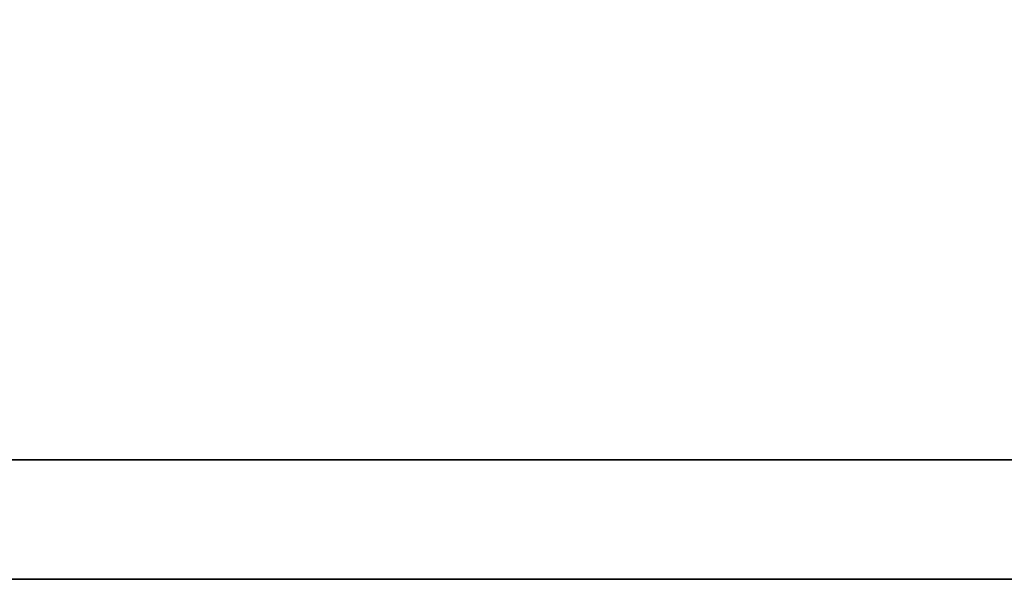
# Model space of a CAD drawing. Header units: millimetres. Extents: x 1981 to 2176, y 429 to 597.
# Tile 35 of 53: x 2158.228 to 2158.623, y 529.749 to 529.973. Entities that reach past the tile are written whole.
import ezdxf

# ---------------------------------------------------------------- set-up
doc = ezdxf.new("R2010")
doc.units = ezdxf.units.MM
doc.header["$LTSCALE"] = 0.1
doc.layers.add('CHA', color=7, linetype='CONTINUOUS')
doc.layers.add('layer 1', color=7, linetype='CONTINUOUS')

# ---------------------------------------------------------------- blocks, each defined once
blk = doc.blocks.new('TBI MOTION logo(完整正式版)')
at = {"layer": 'layer 1', "color": 22, "lineweight": 35}
blk.add_open_spline([(75.90875, -9.47875), (75.90875, -9.47875), (75.90875, -12.28625), (75.90875, -12.28625), (75.90875, -12.28625), (75.90875, -12.28625), (75.90875, -12.47875), (75.90875, -12.47875), (75.90875, -12.47875), (75.90875, -12.47875), (75.71625, -12.47875), (75.71625, -12.47875), (75.71625, -12.47875), (75.71625, -12.47875), (-88.32875, -12.47875), (-88.32875, -12.47875), (-88.32875, -12.47875), (-88.32875, -12.47875), (-88.32875, -13.29375), (-88.32875, -13.29375), (-88.32875, -13.29375), (-88.32875, -13.29375), (82.89125, -13.29375), (82.89125, -13.29375), (82.89125, -13.29375), (82.89125, -13.29375), (75.90875, -9.47875), (75.90875, -9.47875)], degree=3, knots=[0, 0, 0, 0, 0.1428571, 0.1428571, 0.1428571, 0.1428572, 0.2857143, 0.2857143, 0.2857143, 0.2857143, 0.4285714, 0.4285714, 0.4285714, 0.4285714, 0.5714286, 0.5714286, 0.5714286, 0.5714286, 0.7142857, 0.7142857, 0.7142857, 0.7142857, 0.8571429, 0.8571429, 0.8571429, 0.8571429, 1, 1, 1, 1], dxfattribs=at)

msp = doc.modelspace()

# ---------------------------------------------------------------- block references
at = {"layer": 'CHA', "color": 7, "xscale": 0.05884626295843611, "yscale": 0.05884626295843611, "zscale": 0.05884626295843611}
msp.add_blockref('TBI MOTION logo(完整正式版)', (2157.02262, 530.5309), dxfattribs=at)

doc.saveas('drawing.dxf')
